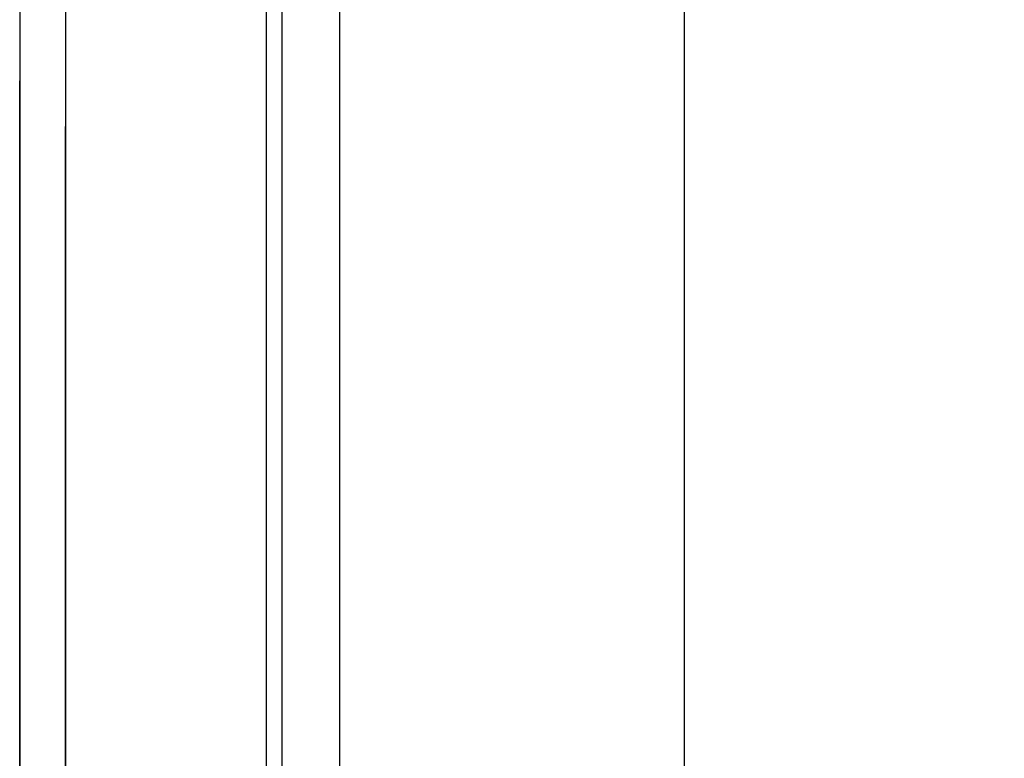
# Model space of a CAD drawing. Header units: millimetres. Extents: x 373037 to 682063, y 76092 to 274210.
# Tile 69 of 256: x 655037 to 655144, y 255878 to 255959. Entities that reach past the tile are written whole.
import ezdxf

# ---------------------------------------------------------------- set-up
doc = ezdxf.new("R2010")
doc.units = ezdxf.units.MM
doc.header["$LTSCALE"] = 100
doc.linetypes.add('ČÁRKOVANÁ', pattern=[19.05, 12.7, -6.35])
doc.layers.add('PUDORYS', color=253, linetype='CONTINUOUS')

msp = doc.modelspace()

# ---------------------------------------------------------------- linework, layer by layer
at = {"layer": 'PUDORYS', "color": 252, "ltscale": 15, "true_color": 0x939598}
for points in [[(655036.64, 249592.15), (681616.64, 249592.15), (681616.64, 273272.15), (655036.64, 273272.15)], [(681611.64, 273267.15), (655041.64, 273267.15), (655041.64, 249597.15), (681611.64, 249597.15)], [(655063.64, 249619.15), (681589.64, 249619.15), (681589.64, 273245.15), (655063.64, 273245.15)], [(681581.64, 273237.15), (655071.64, 273237.15), (655071.64, 249627.15), (681581.64, 249627.15)], [(655065.38, 255507.83), (655065.38, 255976.49), (655109.38, 255976.49), (655109.38, 255507.83)]]:
    msp.add_lwpolyline(points, close=True, dxfattribs=at)
at = {"layer": 'PUDORYS', "color": 252, "linetype": 'ČÁRKOVANÁ', "ltscale": 5, "true_color": 0x939598}
for points in [[(681606.64, 249602.15), (655036.64, 249602.15), (655036.64, 273272.15), (681606.64, 273272.15)], [(681611.64, 249597.15), (655041.64, 249597.15), (655041.64, 273267.15), (681611.64, 273267.15)]]:
    msp.add_lwpolyline(points, close=True, dxfattribs=at)
at = {"layer": 'PUDORYS', "color": 252, "true_color": 0x939598}
msp.add_lwpolyline([(655065.38, 255588.8), (655065.38, 255976.49), (655109.38, 255976.49), (655109.38, 255588.8), (655109.38, 255507.83), (655065.38, 255507.83)], close=True, dxfattribs=at)

doc.saveas('drawing.dxf')
